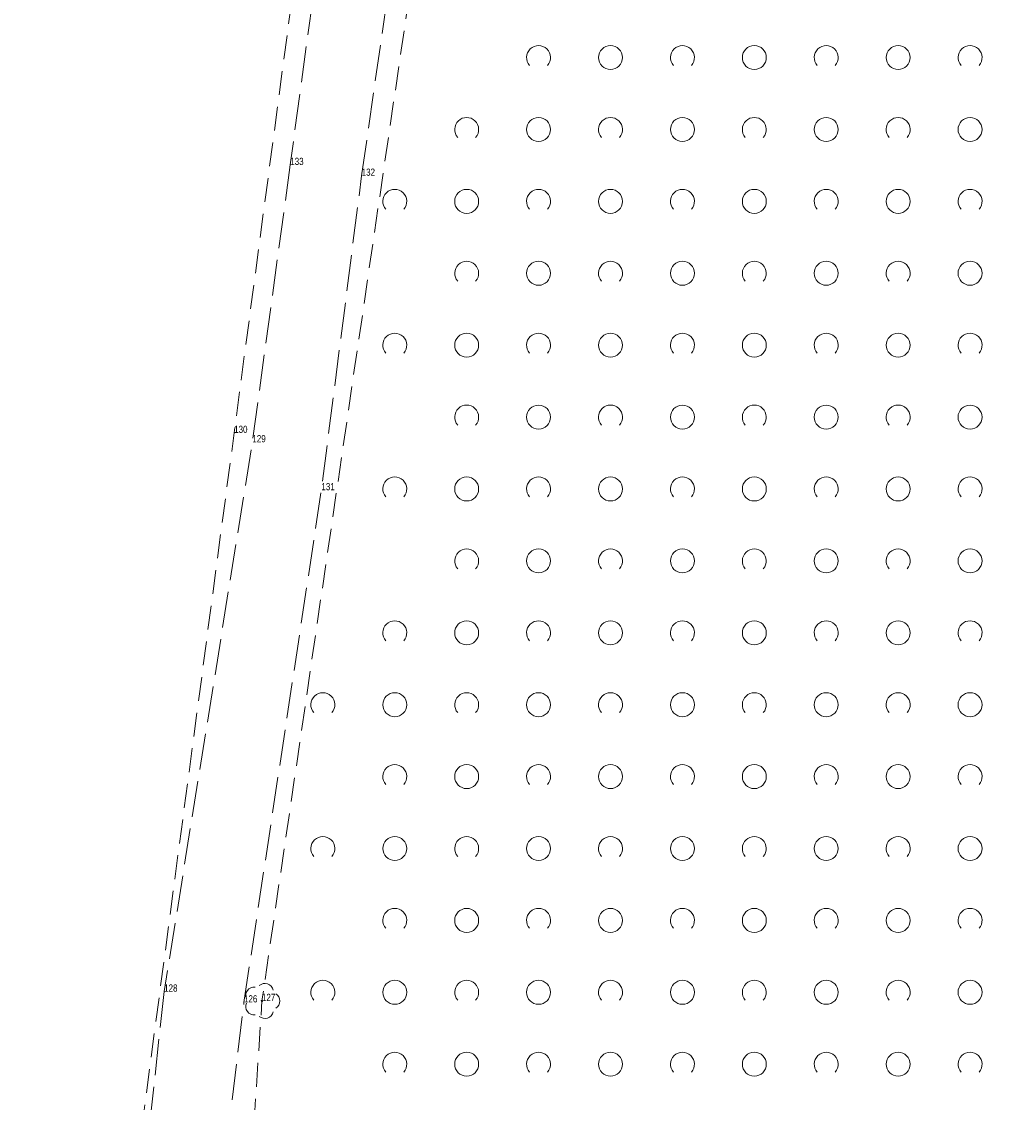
# Model space of a CAD drawing. Header units: metres. Extents: x 5550599 to 5555211, y 5707845 to 5713518.
# Tile 10 of 31: x 5555082 to 5555123, y 5708200 to 5708245. Entities that reach past the tile are written whole.
import ezdxf

# ---------------------------------------------------------------- set-up
doc = ezdxf.new("R2010")
doc.units = ezdxf.units.M
doc.header["$MEASUREMENT"] = 0
doc.linetypes.add('2 1', pattern=[3, 2, -1])
doc.linetypes.add('3 1', pattern=[4, 3, -1])
for name, color, linetype, lineweight in [('EGBADR_O - Numer porządkowy', 7, 'Continuous', 15), ('OTKJ - Jezdnia', 7, 'Continuous', 15), ('OTZK - Zadrzewienie lub zakrzewienie', 7, 'Continuous', 15), ('OTZL - Drzewo liściaste', 7, 'Continuous', 15)]:
    doc.layers.add(name, color=color, linetype=linetype, lineweight=lineweight)
doc.styles.add('MapaZas', font='arial.ttf', dxfattribs={"width": 0.87, "height": 0.9})

# ---------------------------------------------------------------- blocks, each defined once
blk = doc.blocks.new('OTZK_759')
at = {"layer": 'OTZK - Zadrzewienie lub zakrzewienie', "color": 7, "linetype": 'Continuous', "lineweight": 18}
blk.add_circle((3, 0), 1, dxfattribs=at)
blk.add_arc((-3, 0), 1, 318.59038, 221.40962, dxfattribs=at)
blk = doc.blocks.new('OTZK_760')
at = {"layer": 'OTZK - Zadrzewienie lub zakrzewienie', "color": 7, "linetype": 'Continuous', "lineweight": 18}
blk.add_circle((3, 0), 1, dxfattribs=at)
blk.add_arc((-3, 0), 1, 318.59038, 221.40962, dxfattribs=at)
blk = doc.blocks.new('OTZK_761')
at = {"layer": 'OTZK - Zadrzewienie lub zakrzewienie', "color": 7, "linetype": 'Continuous', "lineweight": 18}
blk.add_circle((3, 0), 1, dxfattribs=at)
blk.add_arc((-3, 0), 1, 318.59038, 221.40962, dxfattribs=at)
blk = doc.blocks.new('OTZK_762')
at = {"layer": 'OTZK - Zadrzewienie lub zakrzewienie', "color": 7, "linetype": 'Continuous', "lineweight": 18}
blk.add_circle((3, 0), 1, dxfattribs=at)
blk.add_arc((-3, 0), 1, 318.59038, 221.40962, dxfattribs=at)
blk = doc.blocks.new('OTZK_763')
at = {"layer": 'OTZK - Zadrzewienie lub zakrzewienie', "color": 7, "linetype": 'Continuous', "lineweight": 18}
blk.add_circle((3, 0), 1, dxfattribs=at)
blk.add_arc((-3, 0), 1, 318.59038, 221.40962, dxfattribs=at)
blk = doc.blocks.new('OTZK_769')
at = {"layer": 'OTZK - Zadrzewienie lub zakrzewienie', "color": 7, "linetype": 'Continuous', "lineweight": 18}
blk.add_circle((3, 0), 1, dxfattribs=at)
blk.add_arc((-3, 0), 1, 318.59038, 221.40962, dxfattribs=at)
blk = doc.blocks.new('OTZK_770')
at = {"layer": 'OTZK - Zadrzewienie lub zakrzewienie', "color": 7, "linetype": 'Continuous', "lineweight": 18}
blk.add_circle((3, 0), 1, dxfattribs=at)
blk.add_arc((-3, 0), 1, 318.59038, 221.40962, dxfattribs=at)
blk = doc.blocks.new('OTZK_771')
at = {"layer": 'OTZK - Zadrzewienie lub zakrzewienie', "color": 7, "linetype": 'Continuous', "lineweight": 18}
blk.add_circle((3, 0), 1, dxfattribs=at)
blk.add_arc((-3, 0), 1, 318.59038, 221.40962, dxfattribs=at)
blk = doc.blocks.new('OTZK_772')
at = {"layer": 'OTZK - Zadrzewienie lub zakrzewienie', "color": 7, "linetype": 'Continuous', "lineweight": 18}
blk.add_circle((3, 0), 1, dxfattribs=at)
blk.add_arc((-3, 0), 1, 318.59038, 221.40962, dxfattribs=at)
blk = doc.blocks.new('OTZK_773')
at = {"layer": 'OTZK - Zadrzewienie lub zakrzewienie', "color": 7, "linetype": 'Continuous', "lineweight": 18}
blk.add_circle((3, 0), 1, dxfattribs=at)
blk.add_arc((-3, 0), 1, 318.59038, 221.40962, dxfattribs=at)
blk = doc.blocks.new('OTZK_780')
at = {"layer": 'OTZK - Zadrzewienie lub zakrzewienie', "color": 7, "linetype": 'Continuous', "lineweight": 18}
blk.add_circle((3, 0), 1, dxfattribs=at)
blk.add_arc((-3, 0), 1, 318.59038, 221.40962, dxfattribs=at)
blk = doc.blocks.new('OTZK_781')
at = {"layer": 'OTZK - Zadrzewienie lub zakrzewienie', "color": 7, "linetype": 'Continuous', "lineweight": 18}
blk.add_circle((3, 0), 1, dxfattribs=at)
blk.add_arc((-3, 0), 1, 318.59038, 221.40962, dxfattribs=at)
blk = doc.blocks.new('OTZK_782')
at = {"layer": 'OTZK - Zadrzewienie lub zakrzewienie', "color": 7, "linetype": 'Continuous', "lineweight": 18}
blk.add_circle((3, 0), 1, dxfattribs=at)
blk.add_arc((-3, 0), 1, 318.59038, 221.40962, dxfattribs=at)
blk = doc.blocks.new('OTZK_783')
at = {"layer": 'OTZK - Zadrzewienie lub zakrzewienie', "color": 7, "linetype": 'Continuous', "lineweight": 18}
blk.add_circle((3, 0), 1, dxfattribs=at)
blk.add_arc((-3, 0), 1, 318.59038, 221.40962, dxfattribs=at)
blk = doc.blocks.new('OTZK_784')
at = {"layer": 'OTZK - Zadrzewienie lub zakrzewienie', "color": 7, "linetype": 'Continuous', "lineweight": 18}
blk.add_circle((3, 0), 1, dxfattribs=at)
blk.add_arc((-3, 0), 1, 318.59038, 221.40962, dxfattribs=at)
blk = doc.blocks.new('OTZK_790')
at = {"layer": 'OTZK - Zadrzewienie lub zakrzewienie', "color": 7, "linetype": 'Continuous', "lineweight": 18}
blk.add_circle((3, 0), 1, dxfattribs=at)
blk.add_arc((-3, 0), 1, 318.59038, 221.40962, dxfattribs=at)
blk = doc.blocks.new('OTZK_791')
at = {"layer": 'OTZK - Zadrzewienie lub zakrzewienie', "color": 7, "linetype": 'Continuous', "lineweight": 18}
blk.add_circle((3, 0), 1, dxfattribs=at)
blk.add_arc((-3, 0), 1, 318.59038, 221.40962, dxfattribs=at)
blk = doc.blocks.new('OTZK_792')
at = {"layer": 'OTZK - Zadrzewienie lub zakrzewienie', "color": 7, "linetype": 'Continuous', "lineweight": 18}
blk.add_circle((3, 0), 1, dxfattribs=at)
blk.add_arc((-3, 0), 1, 318.59038, 221.40962, dxfattribs=at)
blk = doc.blocks.new('OTZK_793')
at = {"layer": 'OTZK - Zadrzewienie lub zakrzewienie', "color": 7, "linetype": 'Continuous', "lineweight": 18}
blk.add_circle((3, 0), 1, dxfattribs=at)
blk.add_arc((-3, 0), 1, 318.59038, 221.40962, dxfattribs=at)
blk = doc.blocks.new('OTZK_794')
at = {"layer": 'OTZK - Zadrzewienie lub zakrzewienie', "color": 7, "linetype": 'Continuous', "lineweight": 18}
blk.add_circle((3, 0), 1, dxfattribs=at)
blk.add_arc((-3, 0), 1, 318.59038, 221.40962, dxfattribs=at)
blk = doc.blocks.new('OTZK_801')
at = {"layer": 'OTZK - Zadrzewienie lub zakrzewienie', "color": 7, "linetype": 'Continuous', "lineweight": 18}
blk.add_circle((3, 0), 1, dxfattribs=at)
blk.add_arc((-3, 0), 1, 318.59038, 221.40962, dxfattribs=at)
blk = doc.blocks.new('OTZK_802')
at = {"layer": 'OTZK - Zadrzewienie lub zakrzewienie', "color": 7, "linetype": 'Continuous', "lineweight": 18}
blk.add_circle((3, 0), 1, dxfattribs=at)
blk.add_arc((-3, 0), 1, 318.59038, 221.40962, dxfattribs=at)
blk = doc.blocks.new('OTZK_803')
at = {"layer": 'OTZK - Zadrzewienie lub zakrzewienie', "color": 7, "linetype": 'Continuous', "lineweight": 18}
blk.add_circle((3, 0), 1, dxfattribs=at)
blk.add_arc((-3, 0), 1, 318.59038, 221.40962, dxfattribs=at)
blk = doc.blocks.new('OTZK_804')
at = {"layer": 'OTZK - Zadrzewienie lub zakrzewienie', "color": 7, "linetype": 'Continuous', "lineweight": 18}
blk.add_circle((3, 0), 1, dxfattribs=at)
blk.add_arc((-3, 0), 1, 318.59038, 221.40962, dxfattribs=at)
blk = doc.blocks.new('OTZK_805')
at = {"layer": 'OTZK - Zadrzewienie lub zakrzewienie', "color": 7, "linetype": 'Continuous', "lineweight": 18}
blk.add_circle((3, 0), 1, dxfattribs=at)
blk.add_arc((-3, 0), 1, 318.59038, 221.40962, dxfattribs=at)
blk = doc.blocks.new('OTZK_811')
at = {"layer": 'OTZK - Zadrzewienie lub zakrzewienie', "color": 7, "linetype": 'Continuous', "lineweight": 18}
blk.add_circle((3, 0), 1, dxfattribs=at)
blk.add_arc((-3, 0), 1, 318.59038, 221.40962, dxfattribs=at)
blk = doc.blocks.new('OTZK_812')
at = {"layer": 'OTZK - Zadrzewienie lub zakrzewienie', "color": 7, "linetype": 'Continuous', "lineweight": 18}
blk.add_circle((3, 0), 1, dxfattribs=at)
blk.add_arc((-3, 0), 1, 318.59038, 221.40962, dxfattribs=at)
blk = doc.blocks.new('OTZK_813')
at = {"layer": 'OTZK - Zadrzewienie lub zakrzewienie', "color": 7, "linetype": 'Continuous', "lineweight": 18}
blk.add_circle((3, 0), 1, dxfattribs=at)
blk.add_arc((-3, 0), 1, 318.59038, 221.40962, dxfattribs=at)
blk = doc.blocks.new('OTZK_814')
at = {"layer": 'OTZK - Zadrzewienie lub zakrzewienie', "color": 7, "linetype": 'Continuous', "lineweight": 18}
blk.add_circle((3, 0), 1, dxfattribs=at)
blk.add_arc((-3, 0), 1, 318.59038, 221.40962, dxfattribs=at)
blk = doc.blocks.new('OTZK_815')
at = {"layer": 'OTZK - Zadrzewienie lub zakrzewienie', "color": 7, "linetype": 'Continuous', "lineweight": 18}
blk.add_circle((3, 0), 1, dxfattribs=at)
blk.add_arc((-3, 0), 1, 318.59038, 221.40962, dxfattribs=at)
blk = doc.blocks.new('OTZK_822')
at = {"layer": 'OTZK - Zadrzewienie lub zakrzewienie', "color": 7, "linetype": 'Continuous', "lineweight": 18}
blk.add_circle((3, 0), 1, dxfattribs=at)
blk.add_arc((-3, 0), 1, 318.59038, 221.40962, dxfattribs=at)
blk = doc.blocks.new('OTZK_823')
at = {"layer": 'OTZK - Zadrzewienie lub zakrzewienie', "color": 7, "linetype": 'Continuous', "lineweight": 18}
blk.add_circle((3, 0), 1, dxfattribs=at)
blk.add_arc((-3, 0), 1, 318.59038, 221.40962, dxfattribs=at)
blk = doc.blocks.new('OTZK_824')
at = {"layer": 'OTZK - Zadrzewienie lub zakrzewienie', "color": 7, "linetype": 'Continuous', "lineweight": 18}
blk.add_circle((3, 0), 1, dxfattribs=at)
blk.add_arc((-3, 0), 1, 318.59038, 221.40962, dxfattribs=at)
blk = doc.blocks.new('OTZK_825')
at = {"layer": 'OTZK - Zadrzewienie lub zakrzewienie', "color": 7, "linetype": 'Continuous', "lineweight": 18}
blk.add_circle((3, 0), 1, dxfattribs=at)
blk.add_arc((-3, 0), 1, 318.59038, 221.40962, dxfattribs=at)
blk = doc.blocks.new('OTZK_826')
at = {"layer": 'OTZK - Zadrzewienie lub zakrzewienie', "color": 7, "linetype": 'Continuous', "lineweight": 18}
blk.add_circle((3, 0), 1, dxfattribs=at)
blk.add_arc((-3, 0), 1, 318.59038, 221.40962, dxfattribs=at)
blk = doc.blocks.new('OTZK_832')
at = {"layer": 'OTZK - Zadrzewienie lub zakrzewienie', "color": 7, "linetype": 'Continuous', "lineweight": 18}
blk.add_circle((3, 0), 1, dxfattribs=at)
blk.add_arc((-3, 0), 1, 318.59038, 221.40962, dxfattribs=at)
blk = doc.blocks.new('OTZK_833')
at = {"layer": 'OTZK - Zadrzewienie lub zakrzewienie', "color": 7, "linetype": 'Continuous', "lineweight": 18}
blk.add_circle((3, 0), 1, dxfattribs=at)
blk.add_arc((-3, 0), 1, 318.59038, 221.40962, dxfattribs=at)
blk = doc.blocks.new('OTZK_834')
at = {"layer": 'OTZK - Zadrzewienie lub zakrzewienie', "color": 7, "linetype": 'Continuous', "lineweight": 18}
blk.add_circle((3, 0), 1, dxfattribs=at)
blk.add_arc((-3, 0), 1, 318.59038, 221.40962, dxfattribs=at)
blk = doc.blocks.new('OTZK_835')
at = {"layer": 'OTZK - Zadrzewienie lub zakrzewienie', "color": 7, "linetype": 'Continuous', "lineweight": 18}
blk.add_circle((3, 0), 1, dxfattribs=at)
blk.add_arc((-3, 0), 1, 318.59038, 221.40962, dxfattribs=at)
blk = doc.blocks.new('OTZK_842')
at = {"layer": 'OTZK - Zadrzewienie lub zakrzewienie', "color": 7, "linetype": 'Continuous', "lineweight": 18}
blk.add_circle((3, 0), 1, dxfattribs=at)
blk.add_arc((-3, 0), 1, 318.59038, 221.40962, dxfattribs=at)
blk = doc.blocks.new('OTZK_843')
at = {"layer": 'OTZK - Zadrzewienie lub zakrzewienie', "color": 7, "linetype": 'Continuous', "lineweight": 18}
blk.add_circle((3, 0), 1, dxfattribs=at)
blk.add_arc((-3, 0), 1, 318.59038, 221.40962, dxfattribs=at)
blk = doc.blocks.new('OTZK_844')
at = {"layer": 'OTZK - Zadrzewienie lub zakrzewienie', "color": 7, "linetype": 'Continuous', "lineweight": 18}
blk.add_circle((3, 0), 1, dxfattribs=at)
blk.add_arc((-3, 0), 1, 318.59038, 221.40962, dxfattribs=at)
blk = doc.blocks.new('OTZK_845')
at = {"layer": 'OTZK - Zadrzewienie lub zakrzewienie', "color": 7, "linetype": 'Continuous', "lineweight": 18}
blk.add_circle((3, 0), 1, dxfattribs=at)
blk.add_arc((-3, 0), 1, 318.59038, 221.40962, dxfattribs=at)
blk = doc.blocks.new('OTZK_846')
at = {"layer": 'OTZK - Zadrzewienie lub zakrzewienie', "color": 7, "linetype": 'Continuous', "lineweight": 18}
blk.add_circle((3, 0), 1, dxfattribs=at)
blk.add_arc((-3, 0), 1, 318.59038, 221.40962, dxfattribs=at)
blk = doc.blocks.new('OTZK_852')
at = {"layer": 'OTZK - Zadrzewienie lub zakrzewienie', "color": 7, "linetype": 'Continuous', "lineweight": 18}
blk.add_circle((3, 0), 1, dxfattribs=at)
blk.add_arc((-3, 0), 1, 318.59038, 221.40962, dxfattribs=at)
blk = doc.blocks.new('OTZK_853')
at = {"layer": 'OTZK - Zadrzewienie lub zakrzewienie', "color": 7, "linetype": 'Continuous', "lineweight": 18}
blk.add_circle((3, 0), 1, dxfattribs=at)
blk.add_arc((-3, 0), 1, 318.59038, 221.40962, dxfattribs=at)
blk = doc.blocks.new('OTZK_854')
at = {"layer": 'OTZK - Zadrzewienie lub zakrzewienie', "color": 7, "linetype": 'Continuous', "lineweight": 18}
blk.add_circle((3, 0), 1, dxfattribs=at)
blk.add_arc((-3, 0), 1, 318.59038, 221.40962, dxfattribs=at)
blk = doc.blocks.new('OTZK_855')
at = {"layer": 'OTZK - Zadrzewienie lub zakrzewienie', "color": 7, "linetype": 'Continuous', "lineweight": 18}
blk.add_circle((3, 0), 1, dxfattribs=at)
blk.add_arc((-3, 0), 1, 318.59038, 221.40962, dxfattribs=at)
blk = doc.blocks.new('OTZK_862')
at = {"layer": 'OTZK - Zadrzewienie lub zakrzewienie', "color": 7, "linetype": 'Continuous', "lineweight": 18}
blk.add_circle((3, 0), 1, dxfattribs=at)
blk.add_arc((-3, 0), 1, 318.59038, 221.40962, dxfattribs=at)
blk = doc.blocks.new('OTZK_863')
at = {"layer": 'OTZK - Zadrzewienie lub zakrzewienie', "color": 7, "linetype": 'Continuous', "lineweight": 18}
blk.add_circle((3, 0), 1, dxfattribs=at)
blk.add_arc((-3, 0), 1, 318.59038, 221.40962, dxfattribs=at)
blk = doc.blocks.new('OTZK_864')
at = {"layer": 'OTZK - Zadrzewienie lub zakrzewienie', "color": 7, "linetype": 'Continuous', "lineweight": 18}
blk.add_circle((3, 0), 1, dxfattribs=at)
blk.add_arc((-3, 0), 1, 318.59038, 221.40962, dxfattribs=at)
blk = doc.blocks.new('OTZK_865')
at = {"layer": 'OTZK - Zadrzewienie lub zakrzewienie', "color": 7, "linetype": 'Continuous', "lineweight": 18}
blk.add_circle((3, 0), 1, dxfattribs=at)
blk.add_arc((-3, 0), 1, 318.59038, 221.40962, dxfattribs=at)
blk = doc.blocks.new('OTZK_866')
at = {"layer": 'OTZK - Zadrzewienie lub zakrzewienie', "color": 7, "linetype": 'Continuous', "lineweight": 18}
blk.add_circle((3, 0), 1, dxfattribs=at)
blk.add_arc((-3, 0), 1, 318.59038, 221.40962, dxfattribs=at)
blk = doc.blocks.new('OTZK_872')
at = {"layer": 'OTZK - Zadrzewienie lub zakrzewienie', "color": 7, "linetype": 'Continuous', "lineweight": 18}
blk.add_circle((3, 0), 1, dxfattribs=at)
blk.add_arc((-3, 0), 1, 318.59038, 221.40962, dxfattribs=at)
blk = doc.blocks.new('OTZK_873')
at = {"layer": 'OTZK - Zadrzewienie lub zakrzewienie', "color": 7, "linetype": 'Continuous', "lineweight": 18}
blk.add_circle((3, 0), 1, dxfattribs=at)
blk.add_arc((-3, 0), 1, 318.59038, 221.40962, dxfattribs=at)
blk = doc.blocks.new('OTZK_874')
at = {"layer": 'OTZK - Zadrzewienie lub zakrzewienie', "color": 7, "linetype": 'Continuous', "lineweight": 18}
blk.add_circle((3, 0), 1, dxfattribs=at)
blk.add_arc((-3, 0), 1, 318.59038, 221.40962, dxfattribs=at)
blk = doc.blocks.new('OTZK_875')
at = {"layer": 'OTZK - Zadrzewienie lub zakrzewienie', "color": 7, "linetype": 'Continuous', "lineweight": 18}
blk.add_circle((3, 0), 1, dxfattribs=at)
blk.add_arc((-3, 0), 1, 318.59038, 221.40962, dxfattribs=at)
blk = doc.blocks.new('OTZK_882')
at = {"layer": 'OTZK - Zadrzewienie lub zakrzewienie', "color": 7, "linetype": 'Continuous', "lineweight": 18}
blk.add_circle((3, 0), 1, dxfattribs=at)
blk.add_arc((-3, 0), 1, 318.59038, 221.40962, dxfattribs=at)
blk = doc.blocks.new('OTZK_883')
at = {"layer": 'OTZK - Zadrzewienie lub zakrzewienie', "color": 7, "linetype": 'Continuous', "lineweight": 18}
blk.add_circle((3, 0), 1, dxfattribs=at)
blk.add_arc((-3, 0), 1, 318.59038, 221.40962, dxfattribs=at)
blk = doc.blocks.new('OTZK_884')
at = {"layer": 'OTZK - Zadrzewienie lub zakrzewienie', "color": 7, "linetype": 'Continuous', "lineweight": 18}
blk.add_circle((3, 0), 1, dxfattribs=at)
blk.add_arc((-3, 0), 1, 318.59038, 221.40962, dxfattribs=at)
blk = doc.blocks.new('OTZK_885')
at = {"layer": 'OTZK - Zadrzewienie lub zakrzewienie', "color": 7, "linetype": 'Continuous', "lineweight": 18}
blk.add_circle((3, 0), 1, dxfattribs=at)
blk.add_arc((-3, 0), 1, 318.59038, 221.40962, dxfattribs=at)
blk = doc.blocks.new('OTZK_886')
at = {"layer": 'OTZK - Zadrzewienie lub zakrzewienie', "color": 7, "linetype": 'Continuous', "lineweight": 18}
blk.add_circle((3, 0), 1, dxfattribs=at)
blk.add_arc((-3, 0), 1, 318.59038, 221.40962, dxfattribs=at)
blk = doc.blocks.new('OTZK_892')
at = {"layer": 'OTZK - Zadrzewienie lub zakrzewienie', "color": 7, "linetype": 'Continuous', "lineweight": 18}
blk.add_circle((3, 0), 1, dxfattribs=at)
blk.add_arc((-3, 0), 1, 318.59038, 221.40962, dxfattribs=at)
blk = doc.blocks.new('OTZK_893')
at = {"layer": 'OTZK - Zadrzewienie lub zakrzewienie', "color": 7, "linetype": 'Continuous', "lineweight": 18}
blk.add_circle((3, 0), 1, dxfattribs=at)
blk.add_arc((-3, 0), 1, 318.59038, 221.40962, dxfattribs=at)
blk = doc.blocks.new('OTZK_894')
at = {"layer": 'OTZK - Zadrzewienie lub zakrzewienie', "color": 7, "linetype": 'Continuous', "lineweight": 18}
blk.add_circle((3, 0), 1, dxfattribs=at)
blk.add_arc((-3, 0), 1, 318.59038, 221.40962, dxfattribs=at)
blk = doc.blocks.new('OTZK_895')
at = {"layer": 'OTZK - Zadrzewienie lub zakrzewienie', "color": 7, "linetype": 'Continuous', "lineweight": 18}
blk.add_circle((3, 0), 1, dxfattribs=at)
blk.add_arc((-3, 0), 1, 318.59038, 221.40962, dxfattribs=at)
blk = doc.blocks.new('OTZK_902')
at = {"layer": 'OTZK - Zadrzewienie lub zakrzewienie', "color": 7, "linetype": 'Continuous', "lineweight": 18}
blk.add_circle((3, 0), 1, dxfattribs=at)
blk.add_arc((-3, 0), 1, 318.59038, 221.40962, dxfattribs=at)
blk = doc.blocks.new('OTZK_903')
at = {"layer": 'OTZK - Zadrzewienie lub zakrzewienie', "color": 7, "linetype": 'Continuous', "lineweight": 18}
blk.add_circle((3, 0), 1, dxfattribs=at)
blk.add_arc((-3, 0), 1, 318.59038, 221.40962, dxfattribs=at)
blk = doc.blocks.new('OTZK_904')
at = {"layer": 'OTZK - Zadrzewienie lub zakrzewienie', "color": 7, "linetype": 'Continuous', "lineweight": 18}
blk.add_circle((3, 0), 1, dxfattribs=at)
blk.add_arc((-3, 0), 1, 318.59038, 221.40962, dxfattribs=at)
blk = doc.blocks.new('OTZK_905')
at = {"layer": 'OTZK - Zadrzewienie lub zakrzewienie', "color": 7, "linetype": 'Continuous', "lineweight": 18}
blk.add_circle((3, 0), 1, dxfattribs=at)
blk.add_arc((-3, 0), 1, 318.59038, 221.40962, dxfattribs=at)
blk = doc.blocks.new('*U92')
at = {"layer": 'OTZK - Zadrzewienie lub zakrzewienie', "color": 7, "linetype": 'Continuous', "lineweight": 18, "xscale": 0.5, "yscale": 0.5, "zscale": 0.5}
for name, p in [('OTZK_902', (-12, 36)), ('OTZK_903', (-6, 36)), ('OTZK_904', (0, 36)), ('OTZK_905', (6, 36)), ('OTZK_892', (-15, 33)), ('OTZK_893', (-9, 33)), ('OTZK_894', (-3, 33)), ('OTZK_895', (3, 33)), ('OTZK_882', (-18, 30)), ('OTZK_883', (-12, 30)), ('OTZK_884', (-6, 30)), ('OTZK_885', (0, 30)), ('OTZK_886', (6, 30)), ('OTZK_872', (-15, 27)), ('OTZK_873', (-9, 27)), ('OTZK_874', (-3, 27)), ('OTZK_875', (3, 27)), ('OTZK_862', (-18, 24)), ('OTZK_863', (-12, 24)), ('OTZK_864', (-6, 24)), ('OTZK_865', (0, 24)), ('OTZK_866', (6, 24)), ('OTZK_852', (-15, 21)), ('OTZK_853', (-9, 21)), ('OTZK_854', (-3, 21)), ('OTZK_855', (3, 21)), ('OTZK_842', (-18, 18)), ('OTZK_843', (-12, 18)), ('OTZK_844', (-6, 18)), ('OTZK_845', (0, 18)), ('OTZK_846', (6, 18)), ('OTZK_832', (-15, 15)), ('OTZK_833', (-9, 15)), ('OTZK_834', (-3, 15)), ('OTZK_835', (3, 15)), ('OTZK_822', (-18, 12)), ('OTZK_823', (-12, 12)), ('OTZK_824', (-6, 12)), ('OTZK_825', (0, 12)), ('OTZK_826', (6, 12)), ('OTZK_811', (-21, 9)), ('OTZK_812', (-15, 9)), ('OTZK_813', (-9, 9)), ('OTZK_814', (-3, 9)), ('OTZK_815', (3, 9)), ('OTZK_801', (-18, 6)), ('OTZK_802', (-12, 6)), ('OTZK_803', (-6, 6)), ('OTZK_804', (0, 6)), ('OTZK_805', (6, 6)), ('OTZK_790', (-21, 3)), ('OTZK_791', (-15, 3)), ('OTZK_792', (-9, 3)), ('OTZK_793', (-3, 3)), ('OTZK_794', (3, 3)), ('OTZK_780', (-18, 0)), ('OTZK_781', (-12, 0)), ('OTZK_782', (-6, 0)), ('OTZK_783', (0, 0)), ('OTZK_784', (6, 0)), ('OTZK_769', (-21, -3)), ('OTZK_770', (-15, -3)), ('OTZK_771', (-9, -3)), ('OTZK_772', (-3, -3)), ('OTZK_773', (3, -3)), ('OTZK_759', (-18, -6)), ('OTZK_760', (-12, -6)), ('OTZK_761', (-6, -6)), ('OTZK_762', (0, -6)), ('OTZK_763', (6, -6))]:
    blk.add_blockref(name, p, dxfattribs=at)
blk = doc.blocks.new('OTZL')
at = {"layer": 'OTZL - Drzewo liściaste', "color": 96, "linetype": 'Continuous', "lineweight": 18, "true_color": 0x008700, "flags": 128}
blk.add_lwpolyline([(-0.05, 0, 1), (0.05, 0, 1), (-0.05, 0)], format="xyb", dxfattribs=at)
at = {"layer": 'OTZL - Drzewo liściaste', "color": 96, "linetype": 'Continuous', "lineweight": 18, "true_color": 0x008700}
for centre, start, end in [((-0.647, 0.47), 84, 204), ((0.247, 0.761), 12, 132), ((0.8, 0), 300, 60), ((-0.647, -0.47), 156, 276), ((0.247, -0.761), 228, 348)]:
    blk.add_arc(centre, 0.7, start, end, dxfattribs=at)

msp = doc.modelspace()

# ---------------------------------------------------------------- linework, layer by layer
at = {"layer": 'OTKJ - Jezdnia', "color": 7, "linetype": '3 1', "lineweight": 18, "ltscale": 0.5}
for p, q in [((5555096.85, 5708267.95), (5555092.95, 5708239.23)), ((5555095.93, 5708238.78), (5555100.09, 5708267.69)), ((5555087.69, 5708204.74), (5555085.7, 5708186.47)), ((5555088.87, 5708186.33), (5555091.02, 5708204.29))]:
    msp.add_line(p, q, dxfattribs=at)
at = {"layer": 'OTKJ - Jezdnia', "color": 7, "linetype": '3 1', "lineweight": 18, "ltscale": 0.5, "flags": 128}
for points in [[(5555092.95, 5708239.23), (5555091.37, 5708227.66), (5555087.69, 5708204.74)], [(5555091.02, 5708204.29), (5555094.25, 5708225.66), (5555095.93, 5708238.78)]]:
    msp.add_lwpolyline(points, dxfattribs=at)
at = {"layer": 'OTZK - Zadrzewienie lub zakrzewienie', "color": 7, "linetype": '2 1', "lineweight": 18, "ltscale": 0.5, "flags": 128}
for points in [[(5555081.745, 5708160.354), (5555083.58, 5708175.14), (5555090.61, 5708228.05), (5555095.95, 5708268.17), (5555099.63, 5708297.63), (5555105.42, 5708350.73), (5555110.33, 5708392.4), (5555117.11, 5708449.95), (5555122.26, 5708493.53), (5555122.14, 5708499.84), (5555119.13, 5708509.21), (5555115.37, 5708514.09), (5555111.93, 5708515.47)], [(5555173.837, 5707902.455), (5555164.29, 5707905.73), (5555159.091, 5707908.622), (5555155.541, 5707916.447), (5555151.685, 5707925.632), (5555145.765, 5707948.51), (5555137.31, 5707978.181), (5555127.744, 5708009.368), (5555118.953, 5708040.362), (5555109.685, 5708071.578), (5555100.023, 5708106.093), (5555094.674, 5708128.148), (5555091.27, 5708148.168), (5555090.03, 5708177.29), (5555091.77, 5708204.35), (5555101.03, 5708267.58), (5555104.68, 5708296.81), (5555108.29, 5708322.42), (5555111.36, 5708349.97), (5555116.59, 5708391.48), (5555123.17, 5708449.5), (5555128.57, 5708491.13), (5555130.5, 5708498.15), (5555132.5, 5708503.99), (5555136.11, 5708509.33), (5555145.33, 5708512.87)]]:
    msp.add_lwpolyline(points, dxfattribs=at)

# ---------------------------------------------------------------- block references
at = {"layer": 'OTZK - Zadrzewienie lub zakrzewienie', "color": 7, "linetype": 'Continuous', "lineweight": 18}
msp.add_blockref('*U92', (5555116.812, 5708207.712), dxfattribs=at)
at = {"layer": 'OTZL - Drzewo liściaste', "color": 96, "linetype": 'Continuous', "lineweight": 18, "true_color": 0x008700, "xscale": 0.5, "yscale": 0.5, "zscale": 0.5}
msp.add_blockref('OTZL', (5555091.77, 5708204.35), dxfattribs=at)

# ---------------------------------------------------------------- texts
at = {"layer": 'EGBADR_O - Numer porządkowy', "color": 5, "linetype": 'Continuous', "lineweight": 18, "style": 'MapaZas', "width": 0.8}
for s, p in [('133', (5555092.95, 5708239.23)), ('132', (5555095.93, 5708238.78)), ('130', (5555090.61, 5708228.05)), ('129', (5555091.37, 5708227.66)), ('131', (5555094.25, 5708225.66)), ('128', (5555087.69, 5708204.74)), ('126', (5555091.02, 5708204.29)), ('127', (5555091.77, 5708204.35))]:
    msp.add_text(s, height=0.3, dxfattribs=at).set_placement(p)

doc.saveas('drawing.dxf')
